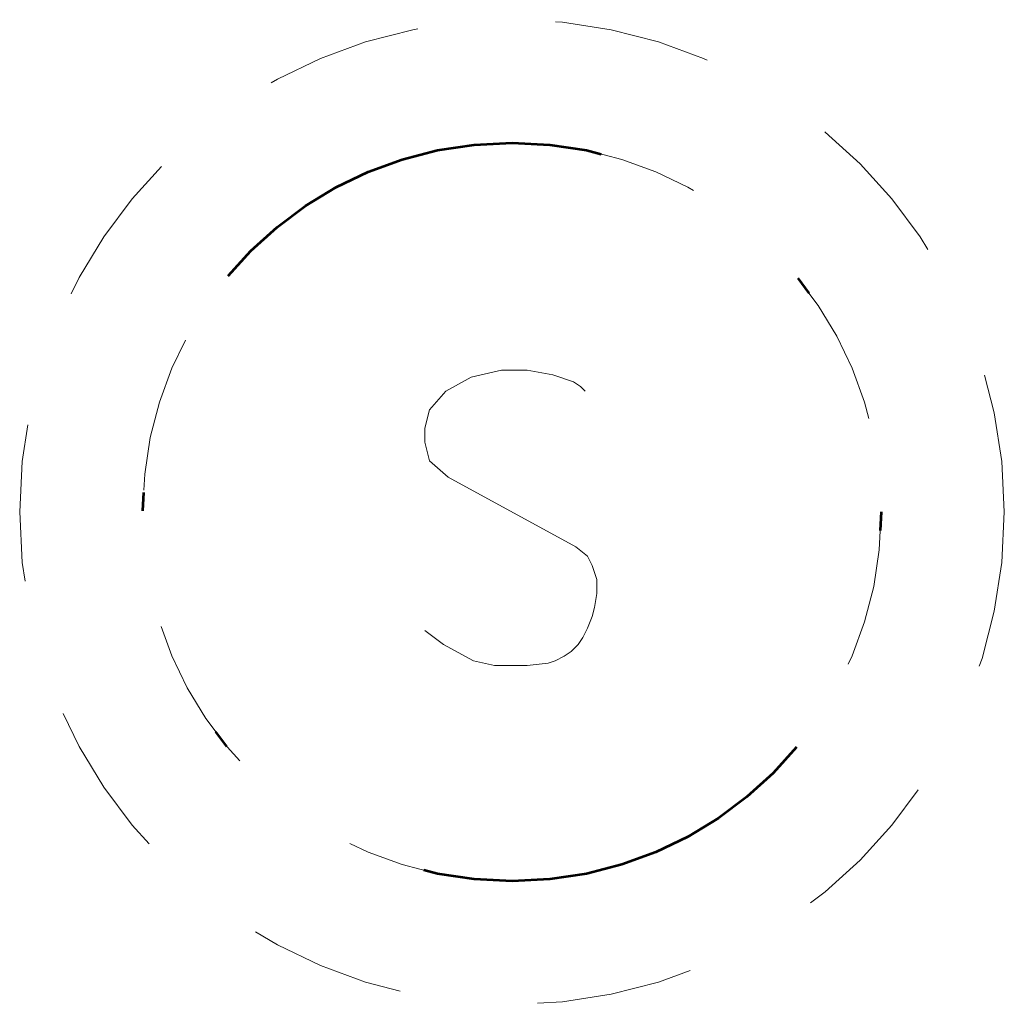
# Model space of a CAD drawing. Header units: feet. Extents: x 1743473 to 1753761, y 447116 to 448712.
# Tile 13 of 34: x 1750178.51 to 1750183.84, y 448209.14 to 448214.47. Entities that reach past the tile are written whole.
import ezdxf

# ---------------------------------------------------------------- set-up
doc = ezdxf.new("R2010")
doc.units = ezdxf.units.FT
doc.header["$MEASUREMENT"] = 0
doc.linetypes.add('DGN Style 6', pattern=[6.093386, 0.003204, -1.281469, 2.242571, -1.281469, 0.003204, -1.281469])
doc.linetypes.add('drainage01', pattern=[1.6, 0.85, -0.75])
doc.layers.get('Defpoints').update_dxf_attribs({"color": 13})
doc.layers.add('UT_X_Sanitary_Cells', color=3, linetype='Continuous')
doc.layers.add('XREF', color=7, linetype='Continuous')

# ---------------------------------------------------------------- blocks, each defined once
blk = doc.blocks.new('MH1D-X-SAN')
at = {"layer": 'Defpoints', "color": 61, "linetype": 'DGN Style 6', "lineweight": 53}
blk.add_circle((0, 0), 2, dxfattribs=at)
at = {"layer": 'Defpoints', "color": 20, "linetype": 'drainage01', "lineweight": 0}
blk.add_circle((0, 0), 2, dxfattribs=at)
at = {"layer": 'UT_X_Sanitary_Cells', "color": 3, "linetype": 'Continuous', "lineweight": 0, "flags": 128}
blk.add_lwpolyline([(0.3969, 0.655), (0.3717, 0.6802), (0.3338, 0.7054), (0.2205, 0.7433), (0.0818, 0.7685), (-0.0189, 0.7685), (-0.0566, 0.7685), (-0.2205, 0.7306), (-0.359, 0.655), (-0.4473, 0.5542), (-0.4725, 0.4534), (-0.4725, 0.3778), (-0.4473, 0.2771), (-0.3465, 0.189), (0.3465, -0.189), (0.4094, -0.2394), (0.4346, -0.2897), (0.4598, -0.3653), (0.4598, -0.4409), (0.4473, -0.5165), (0.4346, -0.5669), (0.4094, -0.63), (0.3842, -0.6804), (0.359, -0.7181), (0.3213, -0.756), (0.2834, -0.7812), (0.233, -0.8063), (0.1953, -0.8188), (0.0818, -0.8315), (-0.0945, -0.8315), (-0.2078, -0.8063), (-0.3717, -0.7181), (-0.4725, -0.6425)], dxfattribs=at)
at = {"layer": 'UT_X_Sanitary_Cells', "linetype": 'drainage01', "lineweight": 0}
blk.add_circle((0, 0), 2.6667, dxfattribs=at)
blk = doc.blocks.new('*U203', base_point=(1750181.174, 448211.807, 735.014))
blk.add_blockref('MH1D-X-SAN', (1750181.174, 448211.807, 735.014))
blk = doc.blocks.new('2024.02405 EX BASE_1')
at = {"layer": 'UT_X_Sanitary_Cells'}
blk.add_blockref('*U203', (1750181.174, 448211.807, 735.014), dxfattribs=at)

msp = doc.modelspace()

# ---------------------------------------------------------------- block references
at = {"layer": 'XREF'}
msp.add_blockref('2024.02405 EX BASE_1', (0, 0), dxfattribs=at)

doc.saveas('drawing.dxf')
